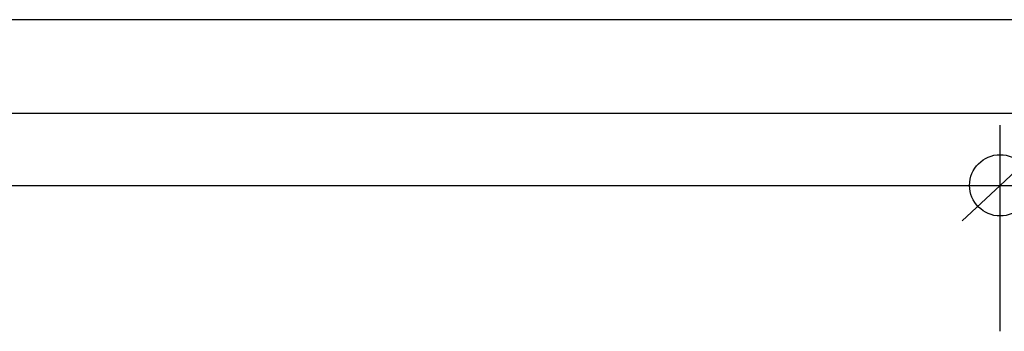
# Model space of a CAD drawing. Header units: millimetres. Extents: x 18084 to 47233, y 38174 to 56392.
# Tile 209 of 251: x 26151 to 26373, y 53373 to 53442. Entities that reach past the tile are written whole.
import ezdxf

# ---------------------------------------------------------------- set-up
doc = ezdxf.new("R2010")
doc.units = ezdxf.units.MM
doc.header["$LTSCALE"] = 100
doc.linetypes.add('ACAD_ISO02W100', pattern=[15, 12, -3])
doc.layers.add('5', color=7, linetype='Continuous')

msp = doc.modelspace()

# ---------------------------------------------------------------- linework, layer by layer
at = {"layer": '5'}
for p, q in [((27277.18, 53442.47), (25357.73, 53442.47)), ((25208.54, 53421.5), (29408.54, 53421.5)), ((26371.66, 53372.51), (26371.66, 53418.76)), ((26371.66, 53405.28), (26380.2, 53413.24)), ((25764.39, 53405.28), (26386.46, 53405.28)), ((26363.13, 53397.33), (26371.66, 53405.28))]:
    msp.add_line(p, q, dxfattribs=at)
at = {"layer": '5', "linetype": 'ACAD_ISO02W100', "lineweight": -2}
msp.add_circle((26371.66, 53405.28), 6.88, dxfattribs=at)

doc.saveas('drawing.dxf')
